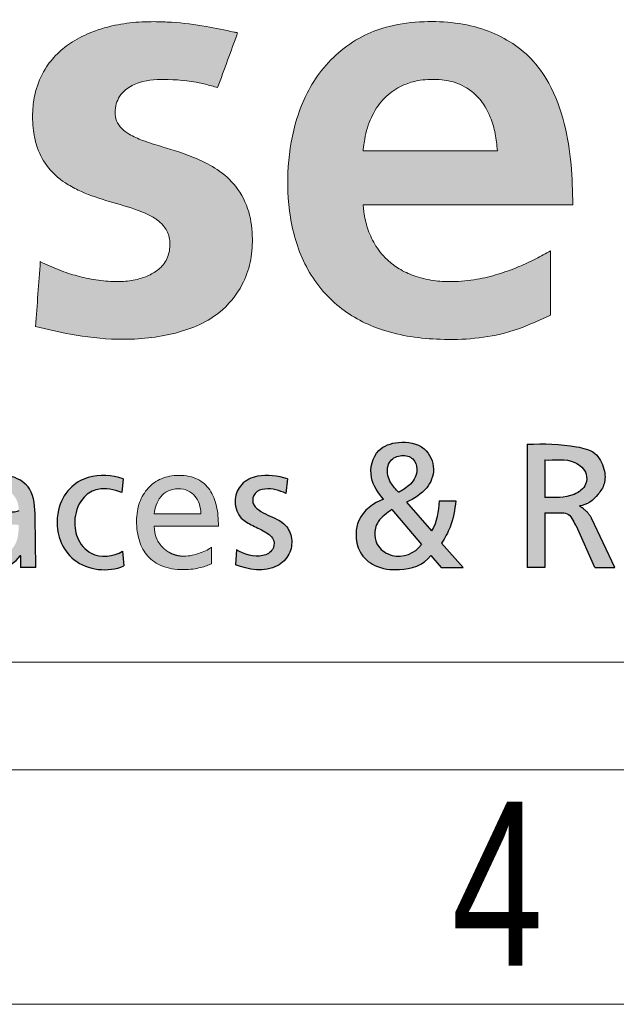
# Model space of a CAD drawing. Header units: millimetres. Extents: x 0 to 31548, y 0 to 22462.
# Tile 4 of 14: x 22013 to 22711, y 0 to 1151. Entities that reach past the tile are written whole.
import ezdxf

# ---------------------------------------------------------------- set-up
doc = ezdxf.new("R2010")
doc.units = ezdxf.units.MM
doc.header["$LTSCALE"] = 0.25
doc.layers.add('FORMAT', color=7, linetype='Continuous')
doc.styles.add('SLDTEXTSTYLE3', font='TXT', dxfattribs={"width": 0.75})

# ---------------------------------------------------------------- blocks, each defined once
blk = doc.blocks.new('cajetin')
at = {"color": 7, "linetype": 'Continuous', "lineweight": 18}
for p, q in [((853.5, 7.5), (7.5, 7.5)), ((861, 0), (0, 0))]:
    blk.add_line(p, q, dxfattribs=at)
at = {"color": 7, "linetype": 'Continuous', "lineweight": 0, "insert": (618.007, 6.489), "char_height": 5.25, "attachment_point": 2, "style": 'SLDTEXTSTYLE3'}
blk.add_mtext('4', dxfattribs=at)
blk = doc.blocks.new('LOGO_sombreado')
at = {"linetype": 'Continuous'}
h = blk.add_hatch(color=7, dxfattribs=at)
edge = h.paths.add_edge_path(flags=0)
edge.add_spline(control_points=[(13.137, 7.167), (13.385, 7.107), (13.958, 6.969), (14.94, 6.856), (16.033, 6.948), (17.017, 7.329), (17.536, 7.963), (17.739, 8.529), (17.783, 9.059), (17.719, 9.627), (17.455, 10.158), (17.039, 10.522), (16.498, 10.799), (15.95, 10.966), (15.459, 11.117), (15.166, 11.241), (14.968, 11.379), (14.851, 11.544), (14.827, 11.735), (14.852, 11.914), (14.927, 12.086), (15.088, 12.259), (15.44, 12.427), (16.031, 12.453), (16.593, 12.386), (16.937, 12.287), (17.024, 12.262)], knot_values=[2, 2, 2, 2, 2.059912, 2.138972, 2.231529, 2.317091, 2.37896, 2.41776, 2.457291, 2.503214, 2.550983, 2.593172, 2.631209, 2.693415, 2.727668, 2.75244, 2.768008, 2.784005, 2.798244, 2.812447, 2.826168, 2.841745, 2.867174, 2.915736, 2.97856, 3, 3, 3, 3], weights=[1, 1, 1, 1, 1, 1, 1, 1, 1, 1, 1, 1, 1, 1, 1, 1, 1, 1, 1, 1, 1, 1, 1, 1, 1, 1, 1], degree=3, periodic=0)
edge.add_line((17.024, 12.262), (17.451, 13.431))
edge.add_spline(control_points=[(17.451, 13.431), (17.426, 13.436), (17.204, 13.484), (16.739, 13.586), (16.166, 13.656), (15.619, 13.675), (15.148, 13.656), (14.702, 13.572), (14.29, 13.437), (13.932, 13.26), (13.59, 12.994), (13.304, 12.64), (13.133, 12.232), (13.063, 11.783), (13.077, 11.372), (13.17, 10.934), (13.403, 10.512), (13.758, 10.218), (14.206, 9.991), (14.715, 9.826), (15.188, 9.699), (15.527, 9.565), (15.713, 9.465), (15.858, 9.337), (15.94, 9.215), (15.988, 9.093), (16.007, 8.963), (16.003, 8.82), (15.973, 8.677), (15.908, 8.54), (15.794, 8.4), (15.605, 8.267), (15.333, 8.167), (15.001, 8.115), (14.621, 8.128), (14.227, 8.187), (13.825, 8.298), (13.5, 8.424), (13.304, 8.519), (13.238, 8.551)], knot_values=[0, 0, 0, 0, 0.005653, 0.051977, 0.108664, 0.137127, 0.176746, 0.216073, 0.24029, 0.2755, 0.306859, 0.338493, 0.378336, 0.406147, 0.441816, 0.471537, 0.507617, 0.549768, 0.574349, 0.622211, 0.671374, 0.68606, 0.705384, 0.71922, 0.729875, 0.738587, 0.749066, 0.759494, 0.771085, 0.782308, 0.793676, 0.811965, 0.834198, 0.859455, 0.888117, 0.920718, 0.950113, 0.983265, 1, 1, 1, 1], weights=[1, 1, 1, 1, 1, 1, 1, 1, 1, 1, 1, 1, 1, 1, 1, 1, 1, 1, 1, 1, 1, 1, 1, 1, 1, 1, 1, 1, 1, 1, 1, 1, 1, 1, 1, 1, 1, 1, 1, 1], degree=3, periodic=0)
edge.add_line((13.238, 8.551), (13.137, 7.167))
h = blk.add_hatch(color=7, dxfattribs=at)
edge = h.paths.add_edge_path(flags=0)
edge.add_spline(control_points=[(24.607, 9.759), (24.601, 10.047), (24.588, 10.631), (24.448, 11.515), (24.168, 12.294), (23.638, 13.041), (22.71, 13.598), (21.62, 13.711), (20.745, 13.609), (19.957, 13.326), (19.182, 12.69), (18.677, 11.652), (18.495, 10.569), (18.533, 9.483), (18.852, 8.409), (19.558, 7.539), (20.591, 7.007), (21.846, 6.843), (23.097, 6.936), (23.839, 7.273), (24.132, 7.406)], knot_values=[2, 2, 2, 2, 2.046636, 2.094673, 2.144469, 2.179489, 2.241297, 2.312824, 2.353394, 2.38323, 2.447727, 2.509726, 2.566319, 2.624545, 2.684606, 2.744772, 2.800798, 2.868547, 2.948019, 3, 3, 3, 3], weights=[1, 1, 1, 1, 1, 1, 1, 1, 1, 1, 1, 1, 1, 1, 1, 1, 1, 1, 1, 1, 1], degree=3, periodic=0)
edge.add_line((24.132, 7.406), (24.132, 8.777))
edge.add_spline(control_points=[(24.132, 8.777), (24.028, 8.721), (23.807, 8.6), (23.435, 8.427), (23.014, 8.273), (22.54, 8.159), (22.092, 8.115), (21.656, 8.132), (21.279, 8.212), (20.941, 8.36), (20.642, 8.573), (20.397, 8.859), (20.229, 9.21), (20.161, 9.494), (20.136, 9.675), (20.131, 9.74), (20.129, 9.759)], knot_values=[0, 0, 0, 0, 0.070474, 0.150335, 0.244816, 0.33762, 0.440531, 0.512328, 0.597394, 0.66882, 0.731042, 0.815182, 0.890714, 0.961299, 0.988276, 1, 1, 1, 1], weights=[1, 1, 1, 1, 1, 1, 1, 1, 1, 1, 1, 1, 1, 1, 1, 1, 1], degree=3, periodic=0)
edge.add_line((20.129, 9.759), (24.607, 9.759))
edge = h.paths.add_edge_path(flags=0)
edge.add_spline(control_points=[(20.129, 10.916), (20.132, 10.942), (20.14, 11.026), (20.165, 11.19), (20.235, 11.477), (20.391, 11.829), (20.681, 12.156), (21.016, 12.344), (21.316, 12.42), (21.575, 12.442), (21.859, 12.434), (22.229, 12.348), (22.615, 12.076), (22.846, 11.677), (22.962, 11.282), (22.985, 11.037), (22.997, 10.916)], knot_values=[0, 0, 0, 0, 0.017075, 0.053986, 0.106701, 0.206715, 0.298238, 0.38232, 0.449502, 0.495974, 0.549057, 0.631866, 0.736734, 0.842394, 0.921775, 1, 1, 1, 1], weights=[1, 1, 1, 1, 1, 1, 1, 1, 1, 1, 1, 1, 1, 1, 1, 1, 1], degree=3, periodic=0)
edge.add_line((22.997, 10.916), (20.129, 10.916))
h = blk.add_hatch(color=7, dxfattribs=at)
edge = h.paths.add_edge_path(flags=0)
edge.add_spline(control_points=[(21.805, 2.542), (21.877, 2.65), (22.032, 2.933), (22.091, 3.253), (22.106, 3.442)], knot_values=[0, 0, 0, 0, 0.406584, 1, 1, 1, 1], weights=[1, 1, 1, 1, 1], degree=3, periodic=0)
edge.add_line((22.106, 3.442), (21.753, 3.442))
edge.add_spline(control_points=[(21.753, 3.442), (21.738, 3.224), (21.714, 2.996), (21.59, 2.806)], knot_values=[0, 0, 0, 0, 1, 1, 1, 1], weights=[1, 1, 1, 1], degree=3, periodic=0)
edge.add_line((21.59, 2.806), (21.056, 3.416))
edge.add_spline(control_points=[(21.056, 3.416), (21.214, 3.491), (21.504, 3.656), (21.697, 4.136), (21.465, 4.65), (20.916, 4.739), (20.369, 4.557), (20.219, 3.933), (20.454, 3.616), (20.565, 3.48)], knot_values=[0, 0, 0, 0, 0.149056, 0.266726, 0.399788, 0.558687, 0.684958, 0.850933, 1, 1, 1, 1], weights=[1, 1, 1, 1, 1, 1, 1, 1, 1, 1], degree=3, periodic=0)
edge.add_spline(control_points=[(20.565, 3.48), (20.351, 3.402), (20.044, 3.175), (19.957, 2.708), (20.027, 2.325), (20.394, 2.005), (20.984, 1.941), (21.41, 2.066), (21.579, 2.278)], knot_values=[0, 0, 0, 0, 0.228159, 0.320265, 0.448888, 0.585188, 0.757043, 1, 1, 1, 1], weights=[1, 1, 1, 1, 1, 1, 1, 1, 1], degree=3, periodic=0)
edge.add_line((21.579, 2.278), (21.794, 2.023))
edge.add_line((21.794, 2.023), (22.264, 2.023))
edge.add_line((22.264, 2.023), (21.805, 2.542))
edge = h.paths.add_edge_path(flags=0)
edge.add_spline(control_points=[(21.379, 2.516), (21.241, 2.32), (20.849, 2.173), (20.447, 2.429), (20.35, 2.727), (20.435, 3.053), (20.644, 3.184), (20.746, 3.258)], knot_values=[0, 0, 0, 0, 0.353961, 0.529275, 0.654151, 0.803452, 1, 1, 1, 1], weights=[1, 1, 1, 1, 1, 1, 1, 1], degree=3, periodic=0)
edge.add_line((20.746, 3.258), (21.379, 2.516))
edge = h.paths.add_edge_path(flags=0)
edge.add_spline(control_points=[(20.882, 3.627), (20.825, 3.692), (20.729, 3.799), (20.626, 4.026), (20.663, 4.316), (20.943, 4.441), (21.215, 4.374), (21.318, 4.079), (21.195, 3.83), (21.055, 3.731), (21.011, 3.7)], knot_values=[0, 0, 0, 0, 0.128724, 0.214581, 0.370379, 0.502958, 0.626652, 0.74441, 0.917822, 1, 1, 1, 1], weights=[1, 1, 1, 1, 1, 1, 1, 1, 1, 1, 1], degree=3, periodic=0)
edge.add_spline(control_points=[(21.011, 3.7), (20.949, 3.659), (20.882, 3.627)], knot_values=[0, 0, 0, 1, 1, 1], weights=[1, 1, 1], degree=2, periodic=0)
h = blk.add_hatch(color=7, dxfattribs=at)
edge = h.paths.add_edge_path(flags=0)
edge.add_line((24.009, 3.188), (24.368, 3.188))
edge.add_spline(control_points=[(24.368, 3.188), (24.434, 3.188), (24.572, 3.168), (24.627, 2.966), (24.687, 2.902)], knot_values=[0, 0, 0, 0, 0.33336, 1, 1, 1, 1], weights=[1, 1, 1, 1, 1], degree=3, periodic=0)
edge.add_line((24.687, 2.902), (25.075, 2.023))
edge.add_line((25.075, 2.023), (25.506, 2.023))
edge.add_line((25.506, 2.023), (25.008, 3.072))
edge.add_spline(control_points=[(25.008, 3.072), (24.912, 3.24), (24.747, 3.339)], knot_values=[0, 0, 0, 1, 1, 1], weights=[1, 1, 1], degree=2, periodic=0)
edge.add_spline(control_points=[(24.747, 3.339), (24.917, 3.354), (25.111, 3.514), (25.31, 3.816), (25.289, 4.15), (25.107, 4.513), (24.457, 4.653), (23.998, 4.672), (23.631, 4.651)], knot_values=[0, 0, 0, 0, 0.16441, 0.25248, 0.360343, 0.494705, 0.636227, 1, 1, 1, 1], weights=[1, 1, 1, 1, 1, 1, 1, 1, 1], degree=3, periodic=0)
edge.add_line((23.631, 4.651), (23.631, 2.023))
edge.add_line((23.631, 2.023), (24.009, 2.021))
edge.add_line((24.009, 2.021), (24.009, 3.188))
edge = h.paths.add_edge_path(flags=0)
edge.add_line((24.009, 3.519), (24.009, 4.32))
edge.add_spline(control_points=[(24.009, 4.32), (24.215, 4.303), (24.575, 4.384), (24.917, 4.072), (24.901, 3.748), (24.548, 3.487), (24.217, 3.519), (24.009, 3.519)], knot_values=[0, 0, 0, 0, 0.297889, 0.459423, 0.55577, 0.708639, 1, 1, 1, 1], weights=[1, 1, 1, 1, 1, 1, 1, 1], degree=3, periodic=0)
h = blk.add_hatch(color=7, dxfattribs=at)
edge = h.paths.add_edge_path(flags=0)
edge.add_spline(control_points=[(12.776, 3.232), (12.697, 3.183), (12.484, 3.232), (12.167, 3.156), (11.773, 3.111), (11.49, 2.752), (11.514, 2.287), (12.023, 1.86), (12.597, 1.99), (12.807, 2.27)], knot_values=[0, 0, 0, 0, 0.079966, 0.190057, 0.300094, 0.432511, 0.566689, 0.684622, 1, 1, 1, 1], weights=[1, 1, 1, 1, 1, 1, 1, 1, 1, 1], degree=3, periodic=0)
edge.add_spline(control_points=[(12.807, 2.27), (12.817, 2.296), (12.814, 2.27)], knot_values=[0, 0, 0, 1, 1, 1], weights=[1, 1, 1], degree=2, periodic=0)
edge.add_line((12.814, 2.27), (12.814, 2.023))
edge.add_line((12.814, 2.023), (13.139, 2.023))
edge.add_line((13.139, 2.023), (13.128, 3.106))
edge.add_spline(control_points=[(13.128, 3.106), (13.12, 3.292), (13.119, 3.706), (12.65, 4), (12.214, 4.002), (11.911, 3.898), (11.743, 3.828), (11.727, 3.77)], knot_values=[0, 0, 0, 0, 0.300445, 0.525135, 0.737289, 0.925487, 1, 1, 1, 1], weights=[1, 1, 1, 1, 1, 1, 1, 1], degree=3, periodic=0)
edge.add_line((11.727, 3.77), (11.744, 3.507))
edge.add_spline(control_points=[(11.744, 3.507), (11.927, 3.643), (12.567, 3.881), (12.789, 3.381), (12.776, 3.232)], knot_values=[0, 0, 0, 0, 0.658996, 1, 1, 1, 1], weights=[1, 1, 1, 1, 1], degree=3, periodic=0)
edge = h.paths.add_edge_path(flags=0)
edge.add_spline(control_points=[(12.776, 2.849), (12.772, 2.793), (12.762, 2.658), (12.682, 2.43), (12.419, 2.275), (12.142, 2.255), (11.913, 2.398), (11.87, 2.662), (12.044, 2.834), (12.252, 2.921), (12.499, 2.953), (12.683, 2.938), (12.776, 2.931)], knot_values=[0, 0, 0, 0, 0.068904, 0.168815, 0.283862, 0.42722, 0.488917, 0.605379, 0.695962, 0.771545, 0.884045, 1, 1, 1, 1], weights=[1, 1, 1, 1, 1, 1, 1, 1, 1, 1, 1, 1, 1], degree=3, periodic=0)
edge.add_line((12.776, 2.931), (12.776, 2.849))
h = blk.add_hatch(color=7, dxfattribs=at)
edge = h.paths.add_edge_path(flags=0)
edge.add_arc((16.302, 2.904), 0.641, 248.0344, 270.0503, ccw=False)
edge.add_spline(control_points=[(16.062, 2.31), (15.987, 2.34), (15.919, 2.385), (15.86, 2.441)], knot_values=[23.38427, 23.38427, 23.38427, 23.38427, 23.767925, 23.767925, 23.767925, 23.767925], weights=[1, 0.987772, 0.987772, 1], degree=3, periodic=0)
edge.add_arc((16.291, 2.885), 0.618, 203.0224, 225.9221, ccw=False)
edge.add_spline(control_points=[(15.721, 2.643), (15.688, 2.721), (15.67, 2.809), (15.67, 2.904)], knot_values=[0, 0, 0, 0, 1, 1, 1, 1], weights=[1, 1, 1, 1], degree=3, periodic=0)
edge.add_line((15.67, 2.904), (17.041, 2.904))
edge.add_spline(control_points=[(17.041, 2.904), (17.041, 3.058), (17.028, 3.203), (16.998, 3.334)], knot_values=[2, 2, 2, 2, 3, 3, 3, 3], weights=[1, 1, 1, 1], degree=3, periodic=0)
edge.add_spline(control_points=[(16.998, 3.334), (16.969, 3.464), (16.923, 3.581), (16.857, 3.678)], knot_values=[3, 3, 3, 3, 4, 4, 4, 4], weights=[1, 1, 1, 1], degree=3, periodic=0)
edge.add_spline(control_points=[(16.857, 3.678), (16.791, 3.774), (16.705, 3.852), (16.596, 3.905)], knot_values=[4, 4, 4, 4, 5, 5, 5, 5], weights=[1, 1, 1, 1], degree=3, periodic=0)
edge.add_spline(control_points=[(16.596, 3.905), (16.486, 3.959), (16.353, 3.988), (16.193, 3.988), (16.058, 3.988), (15.934, 3.963), (15.824, 3.916)], knot_values=[5, 5, 5, 5, 6, 6, 6, 7, 7, 7, 7], weights=[1, 1, 1, 1, 1, 1, 1], degree=3, periodic=0)
edge.add_spline(control_points=[(15.824, 3.916), (15.714, 3.87), (15.619, 3.802), (15.54, 3.716)], knot_values=[7, 7, 7, 7, 8, 8, 8, 8], weights=[1, 1, 1, 1], degree=3, periodic=0)
edge.add_spline(control_points=[(15.54, 3.716), (15.462, 3.63), (15.4, 3.526), (15.358, 3.409)], knot_values=[8, 8, 8, 8, 9, 9, 9, 9], weights=[1, 1, 1, 1], degree=3, periodic=0)
edge.add_spline(control_points=[(15.358, 3.409), (15.316, 3.291), (15.294, 3.159), (15.294, 3.017), (15.294, 2.86), (15.313, 2.717), (15.353, 2.591)], knot_values=[9, 9, 9, 9, 10, 10, 10, 11, 11, 11, 11], weights=[1, 1, 1, 1, 1, 1, 1], degree=3, periodic=0)
edge.add_spline(control_points=[(15.353, 2.591), (15.393, 2.464), (15.453, 2.353), (15.535, 2.262)], knot_values=[11, 11, 11, 11, 12, 12, 12, 12], weights=[1, 1, 1, 1], degree=3, periodic=0)
edge.add_spline(control_points=[(15.535, 2.262), (15.616, 2.172), (15.719, 2.1), (15.844, 2.052)], knot_values=[12, 12, 12, 12, 13, 13, 13, 13], weights=[1, 1, 1, 1], degree=3, periodic=0)
edge.add_spline(control_points=[(15.844, 2.052), (15.97, 2.003), (16.117, 1.977), (16.287, 1.977), (16.366, 1.977), (16.436, 1.982), (16.497, 1.99)], knot_values=[13, 13, 13, 13, 14, 14, 14, 15, 15, 15, 15], weights=[1, 1, 1, 1, 1, 1, 1], degree=3, periodic=0)
edge.add_spline(control_points=[(16.497, 1.99), (16.558, 1.998), (16.611, 2.009), (16.659, 2.021)], knot_values=[15, 15, 15, 15, 16, 16, 16, 16], weights=[1, 1, 1, 1], degree=3, periodic=0)
edge.add_spline(control_points=[(16.659, 2.021), (16.706, 2.033), (16.748, 2.047), (16.787, 2.061)], knot_values=[16, 16, 16, 16, 17, 17, 17, 17], weights=[1, 1, 1, 1], degree=3, periodic=0)
edge.add_spline(control_points=[(16.787, 2.061), (16.825, 2.075), (16.86, 2.089), (16.894, 2.101)], knot_values=[17, 17, 17, 17, 18, 18, 18, 18], weights=[1, 1, 1, 1], degree=3, periodic=0)
edge.add_line((16.894, 2.101), (16.894, 2.455))
edge.add_spline(control_points=[(16.894, 2.455), (16.872, 2.437), (16.839, 2.417), (16.798, 2.395)], knot_values=[19.00002, 19.00002, 19.00002, 19.00002, 20.00002, 20.00002, 20.00002, 20.00002], weights=[1, 1, 1, 1], degree=3, periodic=0)
edge.add_spline(control_points=[(16.798, 2.395), (16.757, 2.374), (16.707, 2.352), (16.653, 2.333)], knot_values=[20.00002, 20.00002, 20.00002, 20.00002, 21.00002, 21.00002, 21.00002, 21.00002], weights=[1, 1, 1, 1], degree=3, periodic=0)
edge.add_spline(control_points=[(16.653, 2.333), (16.599, 2.313), (16.541, 2.296), (16.481, 2.283)], knot_values=[21.00002, 21.00002, 21.00002, 21.00002, 22.00002, 22.00002, 22.00002, 22.00002], weights=[1, 1, 1, 1], degree=3, periodic=0)
edge.add_spline(control_points=[(16.481, 2.283), (16.422, 2.271), (16.361, 2.263), (16.303, 2.263)], knot_values=[22.00002, 22.00002, 22.00002, 22.00002, 23.00002, 23.00002, 23.00002, 23.00002], weights=[1, 1, 1, 1], degree=3, periodic=0)
edge = h.paths.add_edge_path(flags=0)
edge.add_spline(control_points=[(15.67, 3.167), (15.676, 3.229), (15.69, 3.294), (15.713, 3.356)], knot_values=[8, 8, 8, 8, 9, 9, 9, 9], weights=[1, 1, 1, 1], degree=3, periodic=0)
edge.add_spline(control_points=[(15.713, 3.356), (15.735, 3.418), (15.766, 3.477), (15.808, 3.528)], knot_values=[9, 9, 9, 9, 10, 10, 10, 10], weights=[1, 1, 1, 1], degree=3, periodic=0)
edge.add_spline(control_points=[(15.808, 3.528), (15.849, 3.579), (15.9, 3.623), (15.963, 3.654)], knot_values=[0, 0, 0, 0, 1, 1, 1, 1], weights=[1, 1, 1, 1], degree=3, periodic=0)
edge.add_spline(control_points=[(15.963, 3.654), (16.025, 3.685), (16.099, 3.702), (16.186, 3.702), (16.262, 3.702), (16.33, 3.687), (16.389, 3.66)], knot_values=[1, 1, 1, 1, 2, 2, 2, 3, 3, 3, 3], weights=[1, 1, 1, 1, 1, 1, 1], degree=3, periodic=0)
edge.add_spline(control_points=[(16.389, 3.66), (16.449, 3.633), (16.499, 3.594), (16.54, 3.545)], knot_values=[3, 3, 3, 3, 4, 4, 4, 4], weights=[1, 1, 1, 1], degree=3, periodic=0)
edge.add_spline(control_points=[(16.54, 3.545), (16.58, 3.497), (16.612, 3.439), (16.633, 3.375)], knot_values=[4, 4, 4, 4, 5, 5, 5, 5], weights=[1, 1, 1, 1], degree=3, periodic=0)
edge.add_spline(control_points=[(16.633, 3.375), (16.654, 3.311), (16.665, 3.241), (16.665, 3.167)], knot_values=[5, 5, 5, 5, 6, 6, 6, 6], weights=[1, 1, 1, 1], degree=3, periodic=0)
edge.add_line((16.665, 3.167), (16.416, 3.167))
edge.add_line((16.416, 3.167), (15.67, 3.167))
h = blk.add_hatch(color=7, dxfattribs=at)
edge = h.paths.add_edge_path(flags=0)
edge.add_arc((16.302, 2.904), 0.641, 248.0344, 270.0503, ccw=False)
edge.add_spline(control_points=[(16.062, 2.31), (15.987, 2.34), (15.919, 2.385), (15.86, 2.441)], knot_values=[23.38427, 23.38427, 23.38427, 23.38427, 23.767925, 23.767925, 23.767925, 23.767925], weights=[1, 0.987772, 0.987772, 1], degree=3, periodic=0)
edge.add_arc((16.291, 2.885), 0.618, 203.0224, 225.9221, ccw=False)
edge.add_spline(control_points=[(15.721, 2.643), (15.688, 2.721), (15.67, 2.809), (15.67, 2.904)], knot_values=[0, 0, 0, 0, 1, 1, 1, 1], weights=[1, 1, 1, 1], degree=3, periodic=0)
edge.add_line((15.67, 2.904), (17.041, 2.904))
edge.add_spline(control_points=[(17.041, 2.904), (17.041, 3.058), (17.028, 3.203), (16.998, 3.334)], knot_values=[2, 2, 2, 2, 3, 3, 3, 3], weights=[1, 1, 1, 1], degree=3, periodic=0)
edge.add_spline(control_points=[(16.998, 3.334), (16.969, 3.464), (16.923, 3.581), (16.857, 3.678)], knot_values=[3, 3, 3, 3, 4, 4, 4, 4], weights=[1, 1, 1, 1], degree=3, periodic=0)
edge.add_spline(control_points=[(16.857, 3.678), (16.791, 3.774), (16.705, 3.852), (16.596, 3.905)], knot_values=[4, 4, 4, 4, 5, 5, 5, 5], weights=[1, 1, 1, 1], degree=3, periodic=0)
edge.add_spline(control_points=[(16.596, 3.905), (16.486, 3.959), (16.353, 3.988), (16.193, 3.988), (16.058, 3.988), (15.934, 3.963), (15.824, 3.916)], knot_values=[5, 5, 5, 5, 6, 6, 6, 7, 7, 7, 7], weights=[1, 1, 1, 1, 1, 1, 1], degree=3, periodic=0)
edge.add_spline(control_points=[(15.824, 3.916), (15.714, 3.87), (15.619, 3.802), (15.54, 3.716)], knot_values=[7, 7, 7, 7, 8, 8, 8, 8], weights=[1, 1, 1, 1], degree=3, periodic=0)
edge.add_spline(control_points=[(15.54, 3.716), (15.462, 3.63), (15.4, 3.526), (15.358, 3.409)], knot_values=[8, 8, 8, 8, 9, 9, 9, 9], weights=[1, 1, 1, 1], degree=3, periodic=0)
edge.add_spline(control_points=[(15.358, 3.409), (15.316, 3.291), (15.294, 3.159), (15.294, 3.017), (15.294, 2.86), (15.313, 2.717), (15.353, 2.591)], knot_values=[9, 9, 9, 9, 10, 10, 10, 11, 11, 11, 11], weights=[1, 1, 1, 1, 1, 1, 1], degree=3, periodic=0)
edge.add_spline(control_points=[(15.353, 2.591), (15.393, 2.464), (15.453, 2.353), (15.535, 2.262)], knot_values=[11, 11, 11, 11, 12, 12, 12, 12], weights=[1, 1, 1, 1], degree=3, periodic=0)
edge.add_spline(control_points=[(15.535, 2.262), (15.616, 2.172), (15.719, 2.1), (15.844, 2.052)], knot_values=[12, 12, 12, 12, 13, 13, 13, 13], weights=[1, 1, 1, 1], degree=3, periodic=0)
edge.add_spline(control_points=[(15.844, 2.052), (15.97, 2.003), (16.117, 1.977), (16.287, 1.977), (16.366, 1.977), (16.436, 1.982), (16.497, 1.99)], knot_values=[13, 13, 13, 13, 14, 14, 14, 15, 15, 15, 15], weights=[1, 1, 1, 1, 1, 1, 1], degree=3, periodic=0)
edge.add_spline(control_points=[(16.497, 1.99), (16.558, 1.998), (16.611, 2.009), (16.659, 2.021)], knot_values=[15, 15, 15, 15, 16, 16, 16, 16], weights=[1, 1, 1, 1], degree=3, periodic=0)
edge.add_spline(control_points=[(16.659, 2.021), (16.706, 2.033), (16.748, 2.047), (16.787, 2.061)], knot_values=[16, 16, 16, 16, 17, 17, 17, 17], weights=[1, 1, 1, 1], degree=3, periodic=0)
edge.add_spline(control_points=[(16.787, 2.061), (16.825, 2.075), (16.86, 2.089), (16.894, 2.101)], knot_values=[17, 17, 17, 17, 18, 18, 18, 18], weights=[1, 1, 1, 1], degree=3, periodic=0)
edge.add_line((16.894, 2.101), (16.894, 2.455))
edge.add_spline(control_points=[(16.894, 2.455), (16.872, 2.437), (16.839, 2.417), (16.798, 2.395)], knot_values=[19.00002, 19.00002, 19.00002, 19.00002, 20.00002, 20.00002, 20.00002, 20.00002], weights=[1, 1, 1, 1], degree=3, periodic=0)
edge.add_spline(control_points=[(16.798, 2.395), (16.757, 2.374), (16.707, 2.352), (16.653, 2.333)], knot_values=[20.00002, 20.00002, 20.00002, 20.00002, 21.00002, 21.00002, 21.00002, 21.00002], weights=[1, 1, 1, 1], degree=3, periodic=0)
edge.add_spline(control_points=[(16.653, 2.333), (16.599, 2.313), (16.541, 2.296), (16.481, 2.283)], knot_values=[21.00002, 21.00002, 21.00002, 21.00002, 22.00002, 22.00002, 22.00002, 22.00002], weights=[1, 1, 1, 1], degree=3, periodic=0)
edge.add_spline(control_points=[(16.481, 2.283), (16.422, 2.271), (16.361, 2.263), (16.303, 2.263)], knot_values=[22.00002, 22.00002, 22.00002, 22.00002, 23.00002, 23.00002, 23.00002, 23.00002], weights=[1, 1, 1, 1], degree=3, periodic=0)
edge = h.paths.add_edge_path(flags=0)
edge.add_spline(control_points=[(15.67, 3.167), (15.676, 3.229), (15.69, 3.294), (15.713, 3.356)], knot_values=[8, 8, 8, 8, 9, 9, 9, 9], weights=[1, 1, 1, 1], degree=3, periodic=0)
edge.add_spline(control_points=[(15.713, 3.356), (15.735, 3.418), (15.766, 3.477), (15.808, 3.528)], knot_values=[9, 9, 9, 9, 10, 10, 10, 10], weights=[1, 1, 1, 1], degree=3, periodic=0)
edge.add_spline(control_points=[(15.808, 3.528), (15.849, 3.579), (15.9, 3.623), (15.963, 3.654)], knot_values=[0, 0, 0, 0, 1, 1, 1, 1], weights=[1, 1, 1, 1], degree=3, periodic=0)
edge.add_spline(control_points=[(15.963, 3.654), (16.025, 3.685), (16.099, 3.702), (16.186, 3.702), (16.262, 3.702), (16.33, 3.687), (16.389, 3.66)], knot_values=[1, 1, 1, 1, 2, 2, 2, 3, 3, 3, 3], weights=[1, 1, 1, 1, 1, 1, 1], degree=3, periodic=0)
edge.add_spline(control_points=[(16.389, 3.66), (16.449, 3.633), (16.499, 3.594), (16.54, 3.545)], knot_values=[3, 3, 3, 3, 4, 4, 4, 4], weights=[1, 1, 1, 1], degree=3, periodic=0)
edge.add_spline(control_points=[(16.54, 3.545), (16.58, 3.497), (16.612, 3.439), (16.633, 3.375)], knot_values=[4, 4, 4, 4, 5, 5, 5, 5], weights=[1, 1, 1, 1], degree=3, periodic=0)
edge.add_spline(control_points=[(16.633, 3.375), (16.654, 3.311), (16.665, 3.241), (16.665, 3.167)], knot_values=[5, 5, 5, 5, 6, 6, 6, 6], weights=[1, 1, 1, 1], degree=3, periodic=0)
edge.add_line((16.665, 3.167), (16.416, 3.167))
edge.add_line((16.416, 3.167), (15.67, 3.167))
at = {"layer": 'FORMAT'}
h = blk.add_hatch(color=256, dxfattribs=at)
edge = h.paths.add_edge_path(flags=0)
edge.add_spline(control_points=[(14.994, 2.372), (14.803, 2.254), (14.35, 2.197), (13.993, 2.642), (13.945, 3.102), (14.101, 3.522), (14.519, 3.756), (14.818, 3.682), (14.975, 3.62)], knot_values=[0, 0, 0, 0, 0.239736, 0.392762, 0.535377, 0.707741, 0.820778, 1, 1, 1, 1], weights=[1, 1, 1, 1, 1, 1, 1, 1, 1], degree=3, periodic=0)
edge.add_line((14.975, 3.62), (15.005, 3.913))
edge.add_spline(control_points=[(15.005, 3.913), (14.769, 3.994), (14.338, 4.032), (13.818, 3.724), (13.565, 3.214), (13.598, 2.624), (14.052, 1.977), (14.687, 1.916), (15.02, 2.056)], knot_values=[0, 0, 0, 0, 0.189442, 0.304437, 0.433405, 0.598153, 0.723513, 1, 1, 1, 1], weights=[1, 1, 1, 1, 1, 1, 1, 1, 1], degree=3, periodic=0)
edge.add_line((15.02, 2.056), (14.994, 2.372))
h = blk.add_hatch(color=256, dxfattribs=at)
edge = h.paths.add_edge_path(flags=0)
edge.add_spline(control_points=[(17.406, 2.082), (17.67, 1.976), (18.168, 1.89), (18.58, 2.287), (18.633, 2.636), (18.51, 2.915), (18.237, 3.101), (17.959, 3.176), (17.744, 3.396), (17.801, 3.642), (18.119, 3.739), (18.341, 3.665), (18.483, 3.605)], knot_values=[0, 0, 0, 0, 0.248617, 0.344888, 0.437274, 0.52019, 0.579843, 0.701279, 0.755995, 0.810863, 0.873582, 1, 1, 1, 1], weights=[1, 1, 1, 1, 1, 1, 1, 1, 1, 1, 1, 1, 1], degree=3, periodic=0)
edge.add_line((18.483, 3.605), (18.513, 3.913))
edge.add_spline(control_points=[(18.513, 3.913), (18.308, 3.976), (17.958, 4.038), (17.513, 3.834), (17.355, 3.47), (17.45, 3.102), (17.75, 2.92), (18.012, 2.811), (18.253, 2.636), (18.212, 2.369), (17.877, 2.197), (17.593, 2.312), (17.425, 2.399)], knot_values=[0, 0, 0, 0, 0.176891, 0.280108, 0.37368, 0.479975, 0.558482, 0.648472, 0.722992, 0.773462, 0.839493, 1, 1, 1, 1], weights=[1, 1, 1, 1, 1, 1, 1, 1, 1, 1, 1, 1, 1], degree=3, periodic=0)
edge.add_line((17.425, 2.399), (17.406, 2.082))
at = {"color": 7, "linetype": 'Continuous', "lineweight": 18}
for p, q in [((16.665, 3.167), (16.416, 3.167)), ((0, 0), (72.5, 0))]:
    blk.add_line(p, q, dxfattribs=at)
blk.add_arc((16.291, 2.885), 0.618, 203.0224, 225.9221, dxfattribs=at)
at = {"color": 8, "linetype": 'Continuous', "lineweight": 0}
for points, knots in [([(17.451, 13.431), (17.426, 13.436), (17.204, 13.484), (16.739, 13.586), (16.166, 13.656), (15.619, 13.675), (15.148, 13.656), (14.702, 13.572), (14.29, 13.437), (13.932, 13.26), (13.59, 12.994), (13.304, 12.64), (13.133, 12.232), (13.063, 11.783), (13.077, 11.372), (13.17, 10.934), (13.403, 10.512), (13.758, 10.218), (14.206, 9.991), (14.715, 9.826), (15.188, 9.699), (15.527, 9.565), (15.713, 9.465), (15.858, 9.337), (15.94, 9.215), (15.988, 9.093), (16.007, 8.963), (16.003, 8.82), (15.973, 8.677), (15.908, 8.54), (15.794, 8.4), (15.605, 8.267), (15.333, 8.167), (15.001, 8.115), (14.621, 8.128), (14.227, 8.187), (13.825, 8.298), (13.5, 8.424), (13.304, 8.519), (13.238, 8.551)], [0, 0, 0, 0, 0.005653, 0.051977, 0.108664, 0.137127, 0.176746, 0.216073, 0.24029, 0.2755, 0.306859, 0.338493, 0.378336, 0.406147, 0.441816, 0.471537, 0.507617, 0.549768, 0.574349, 0.622211, 0.671374, 0.68606, 0.705384, 0.71922, 0.729875, 0.738587, 0.749066, 0.759494, 0.771085, 0.782308, 0.793676, 0.811965, 0.834198, 0.859455, 0.888117, 0.920718, 0.950113, 0.983265, 1, 1, 1, 1]), ([(24.607, 9.759), (24.601, 10.047), (24.588, 10.631), (24.448, 11.515), (24.168, 12.294), (23.638, 13.041), (22.71, 13.598), (21.62, 13.711), (20.745, 13.609), (19.957, 13.326), (19.182, 12.69), (18.677, 11.652), (18.495, 10.569), (18.533, 9.483), (18.852, 8.409), (19.558, 7.539), (20.591, 7.007), (21.846, 6.843), (23.097, 6.936), (23.839, 7.273), (24.132, 7.406)], [2, 2, 2, 2, 2.046636, 2.094673, 2.144469, 2.179489, 2.241297, 2.312824, 2.353394, 2.38323, 2.447727, 2.509726, 2.566319, 2.624545, 2.684606, 2.744772, 2.800798, 2.868547, 2.948019, 3, 3, 3, 3]), ([(13.137, 7.167), (13.385, 7.107), (13.958, 6.969), (14.94, 6.856), (16.033, 6.948), (17.017, 7.329), (17.536, 7.963), (17.739, 8.529), (17.783, 9.059), (17.719, 9.627), (17.455, 10.158), (17.039, 10.522), (16.498, 10.799), (15.95, 10.966), (15.459, 11.117), (15.166, 11.241), (14.968, 11.379), (14.851, 11.544), (14.827, 11.735), (14.852, 11.914), (14.927, 12.086), (15.088, 12.259), (15.44, 12.427), (16.031, 12.453), (16.593, 12.386), (16.937, 12.287), (17.024, 12.262)], [2, 2, 2, 2, 2.059912, 2.138972, 2.231529, 2.317091, 2.37896, 2.41776, 2.457291, 2.503214, 2.550983, 2.593172, 2.631209, 2.693415, 2.727668, 2.75244, 2.768008, 2.784005, 2.798244, 2.812447, 2.826168, 2.841745, 2.867174, 2.915736, 2.97856, 3, 3, 3, 3]), ([(20.129, 10.916), (20.132, 10.942), (20.14, 11.026), (20.165, 11.19), (20.235, 11.477), (20.391, 11.829), (20.681, 12.156), (21.016, 12.344), (21.316, 12.42), (21.575, 12.442), (21.859, 12.434), (22.229, 12.348), (22.615, 12.076), (22.846, 11.677), (22.962, 11.282), (22.985, 11.037), (22.997, 10.916)], [0, 0, 0, 0, 0.017075, 0.053986, 0.106701, 0.206715, 0.298238, 0.38232, 0.449502, 0.495974, 0.549057, 0.631866, 0.736734, 0.842394, 0.921775, 1, 1, 1, 1]), ([(24.132, 8.777), (24.028, 8.721), (23.807, 8.6), (23.435, 8.427), (23.014, 8.273), (22.54, 8.159), (22.092, 8.115), (21.656, 8.132), (21.279, 8.212), (20.941, 8.36), (20.642, 8.573), (20.397, 8.859), (20.229, 9.21), (20.161, 9.494), (20.136, 9.675), (20.131, 9.74), (20.129, 9.759)], [0, 0, 0, 0, 0.070474, 0.150335, 0.244816, 0.33762, 0.440531, 0.512328, 0.597394, 0.66882, 0.731042, 0.815182, 0.890714, 0.961299, 0.988276, 1, 1, 1, 1]), ([(16.596, 3.905), (16.486, 3.959), (16.353, 3.988), (16.193, 3.988), (16.058, 3.988), (15.934, 3.963), (15.824, 3.916)], [5, 5, 5, 5, 6, 6, 6, 7, 7, 7, 7]), ([(15.963, 3.654), (16.025, 3.685), (16.099, 3.702), (16.186, 3.702), (16.262, 3.702), (16.33, 3.687), (16.389, 3.66)], [1, 1, 1, 1, 2, 2, 2, 3, 3, 3, 3]), ([(15.358, 3.409), (15.316, 3.291), (15.294, 3.159), (15.294, 3.017), (15.294, 2.86), (15.313, 2.717), (15.353, 2.591)], [9, 9, 9, 9, 10, 10, 10, 11, 11, 11, 11]), ([(15.844, 2.052), (15.97, 2.003), (16.117, 1.977), (16.287, 1.977), (16.366, 1.977), (16.436, 1.982), (16.497, 1.99)], [13, 13, 13, 13, 14, 14, 14, 15, 15, 15, 15])]:
    blk.add_open_spline(points, degree=3, knots=knots, dxfattribs=at)
for points in [[(17.024, 12.262), (17.167, 12.652), (17.309, 13.041), (17.451, 13.431)], [(22.997, 10.916), (22.041, 10.916), (21.085, 10.916), (20.129, 10.916)], [(20.129, 9.759), (21.622, 9.759), (23.115, 9.759), (24.607, 9.759)], [(24.132, 7.406), (24.132, 7.863), (24.132, 8.32), (24.132, 8.777)], [(13.238, 8.551), (13.204, 8.09), (13.171, 7.628), (13.137, 7.167)], [(15.824, 3.916), (15.714, 3.87), (15.619, 3.802), (15.54, 3.716)], [(16.857, 3.678), (16.791, 3.774), (16.705, 3.852), (16.596, 3.905)], [(15.54, 3.716), (15.462, 3.63), (15.4, 3.526), (15.358, 3.409)], [(15.808, 3.528), (15.849, 3.579), (15.9, 3.623), (15.963, 3.654)], [(16.389, 3.66), (16.449, 3.633), (16.499, 3.594), (16.54, 3.545)], [(16.998, 3.334), (16.969, 3.464), (16.923, 3.581), (16.857, 3.678)], [(15.713, 3.356), (15.735, 3.418), (15.766, 3.477), (15.808, 3.528)], [(16.54, 3.545), (16.58, 3.497), (16.612, 3.439), (16.633, 3.375)], [(16.633, 3.375), (16.654, 3.311), (16.665, 3.241), (16.665, 3.167)], [(15.67, 3.167), (15.676, 3.229), (15.69, 3.294), (15.713, 3.356)], [(16.416, 3.167), (16.167, 3.167), (15.918, 3.167), (15.67, 3.167)], [(17.041, 2.904), (17.041, 3.058), (17.028, 3.203), (16.998, 3.334)], [(15.721, 2.643), (15.688, 2.721), (15.67, 2.809), (15.67, 2.904)], [(15.67, 2.904), (16.127, 2.904), (16.584, 2.904), (17.041, 2.904)], [(15.353, 2.591), (15.393, 2.464), (15.453, 2.353), (15.535, 2.262)], [(16.653, 2.333), (16.599, 2.313), (16.541, 2.296), (16.481, 2.283)], [(16.798, 2.395), (16.757, 2.374), (16.707, 2.352), (16.653, 2.333)], [(16.894, 2.455), (16.872, 2.437), (16.839, 2.417), (16.798, 2.395)], [(16.894, 2.101), (16.894, 2.219), (16.894, 2.337), (16.894, 2.455)], [(15.535, 2.262), (15.616, 2.172), (15.719, 2.1), (15.844, 2.052)], [(16.481, 2.283), (16.422, 2.271), (16.361, 2.263), (16.303, 2.263)], [(16.787, 2.061), (16.825, 2.075), (16.86, 2.089), (16.894, 2.101)], [(16.497, 1.99), (16.558, 1.998), (16.611, 2.009), (16.659, 2.021)], [(16.659, 2.021), (16.706, 2.033), (16.748, 2.047), (16.787, 2.061)]]:
    blk.add_open_spline(points, degree=3, dxfattribs=at)
for points, weights in [([(16.062, 2.31), (15.987, 2.34), (15.919, 2.385), (15.86, 2.441)], [1, 0.987771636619, 0.987771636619, 1]), ([(16.303, 2.263), (16.22, 2.263), (16.139, 2.279), (16.062, 2.31)], [1, 0.987733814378, 0.987733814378, 1])]:
    blk.add_rational_spline(points, weights, degree=3, dxfattribs=at)
at = {"color": 7, "linetype": 'Continuous', "lineweight": 0}
blk.add_open_spline([(12.807, 2.27), (12.817, 2.296), (12.814, 2.27)], degree=2, dxfattribs=at)
at = {"layer": 'FORMAT', "color": 7}
for p, q in [((23.631, 4.651), (23.631, 2.023)), ((24.009, 4.32), (24.009, 3.519)), ((15.005, 3.913), (14.975, 3.62)), ((18.513, 3.913), (18.483, 3.605)), ((21.056, 3.416), (21.59, 2.806)), ((21.753, 3.442), (22.106, 3.442)), ((20.746, 3.258), (21.379, 2.516)), ((24.009, 3.188), (24.009, 2.021)), ((24.009, 3.188), (24.368, 3.188)), ((13.139, 2.023), (13.128, 3.106)), ((25.506, 2.023), (25.008, 3.072)), ((25.075, 2.023), (24.687, 2.902)), ((21.805, 2.542), (22.264, 2.023)), ((14.994, 2.372), (15.02, 2.056)), ((17.425, 2.399), (17.406, 2.082)), ((12.814, 2.27), (12.814, 2.023)), ((21.579, 2.278), (21.794, 2.023)), ((13.139, 2.023), (12.814, 2.023)), ((21.794, 2.023), (22.264, 2.023)), ((24.009, 2.021), (23.631, 2.023)), ((25.075, 2.023), (25.506, 2.023))]:
    blk.add_line(p, q, dxfattribs=at)
for points, knots in [([(20.565, 3.48), (20.454, 3.616), (20.219, 3.933), (20.369, 4.557), (20.916, 4.739), (21.465, 4.65), (21.697, 4.136), (21.504, 3.656), (21.214, 3.491), (21.056, 3.416)], [0, 0, 0, 0, 0.149067, 0.315042, 0.441313, 0.600212, 0.733274, 0.850944, 1, 1, 1, 1]), ([(23.631, 4.651), (23.998, 4.672), (24.457, 4.653), (25.107, 4.513), (25.289, 4.15), (25.31, 3.816), (25.111, 3.514), (24.917, 3.354), (24.747, 3.339)], [0, 0, 0, 0, 0.363773, 0.505295, 0.639657, 0.74752, 0.83559, 1, 1, 1, 1]), ([(20.882, 3.627), (20.825, 3.692), (20.729, 3.799), (20.626, 4.026), (20.663, 4.316), (20.943, 4.441), (21.215, 4.374), (21.318, 4.079), (21.195, 3.83), (21.055, 3.731), (21.011, 3.7)], [0, 0, 0, 0, 0.128724, 0.214581, 0.370379, 0.502958, 0.626652, 0.74441, 0.917822, 1, 1, 1, 1]), ([(24.009, 4.32), (24.215, 4.303), (24.575, 4.384), (24.917, 4.072), (24.901, 3.748), (24.548, 3.487), (24.217, 3.519), (24.009, 3.519)], [0, 0, 0, 0, 0.297889, 0.459423, 0.55577, 0.708639, 1, 1, 1, 1]), ([(13.128, 3.106), (13.12, 3.292), (13.119, 3.706), (12.65, 4), (12.214, 4.002), (11.911, 3.898), (11.743, 3.828), (11.727, 3.77)], [0, 0, 0, 0, 0.300445, 0.525135, 0.737289, 0.925487, 1, 1, 1, 1]), ([(15.005, 3.913), (14.769, 3.994), (14.338, 4.032), (13.818, 3.724), (13.565, 3.214), (13.598, 2.624), (14.052, 1.977), (14.687, 1.916), (15.02, 2.056)], [0, 0, 0, 0, 0.189442, 0.304437, 0.433405, 0.598153, 0.723513, 1, 1, 1, 1]), ([(18.513, 3.913), (18.308, 3.976), (17.958, 4.038), (17.513, 3.834), (17.355, 3.47), (17.45, 3.102), (17.75, 2.92), (18.012, 2.811), (18.253, 2.636), (18.212, 2.369), (17.877, 2.197), (17.593, 2.312), (17.425, 2.399)], [0, 0, 0, 0, 0.176891, 0.280108, 0.37368, 0.479975, 0.558482, 0.648472, 0.722992, 0.773462, 0.839493, 1, 1, 1, 1]), ([(14.975, 3.62), (14.818, 3.682), (14.519, 3.756), (14.101, 3.522), (13.945, 3.102), (13.993, 2.642), (14.35, 2.197), (14.803, 2.254), (14.994, 2.372)], [0, 0, 0, 0, 0.179222, 0.292259, 0.464623, 0.607238, 0.760264, 1, 1, 1, 1]), ([(18.483, 3.605), (18.341, 3.665), (18.119, 3.739), (17.801, 3.642), (17.744, 3.396), (17.959, 3.176), (18.237, 3.101), (18.51, 2.915), (18.633, 2.636), (18.58, 2.287), (18.168, 1.89), (17.67, 1.976), (17.406, 2.082)], [0, 0, 0, 0, 0.126418, 0.189137, 0.244005, 0.298721, 0.420157, 0.47981, 0.562726, 0.655112, 0.751383, 1, 1, 1, 1]), ([(20.565, 3.48), (20.351, 3.402), (20.044, 3.175), (19.957, 2.708), (20.027, 2.325), (20.394, 2.005), (20.984, 1.941), (21.41, 2.066), (21.579, 2.278)], [0, 0, 0, 0, 0.228159, 0.320265, 0.448888, 0.585188, 0.757043, 1, 1, 1, 1]), ([(22.106, 3.442), (22.091, 3.253), (22.032, 2.933), (21.877, 2.65), (21.805, 2.542)], [0, 0, 0, 0, 0.593416, 1, 1, 1, 1]), ([(12.776, 3.232), (12.697, 3.183), (12.484, 3.232), (12.167, 3.156), (11.773, 3.111), (11.49, 2.752), (11.514, 2.287), (12.023, 1.86), (12.597, 1.99), (12.807, 2.27)], [0, 0, 0, 0, 0.079966, 0.190057, 0.300094, 0.432511, 0.566689, 0.684622, 1, 1, 1, 1]), ([(20.746, 3.258), (20.644, 3.184), (20.435, 3.053), (20.35, 2.727), (20.447, 2.429), (20.849, 2.173), (21.241, 2.32), (21.379, 2.516)], [0, 0, 0, 0, 0.196548, 0.345849, 0.470725, 0.646039, 1, 1, 1, 1]), ([(24.368, 3.188), (24.434, 3.188), (24.572, 3.168), (24.627, 2.966), (24.687, 2.902)], [0, 0, 0, 0, 0.33336, 1, 1, 1, 1])]:
    blk.add_open_spline(points, degree=3, knots=knots, dxfattribs=at)
for points, degree in [([(21.011, 3.7), (20.949, 3.659), (20.882, 3.627)], 2), ([(21.753, 3.442), (21.738, 3.224), (21.714, 2.996), (21.59, 2.806)], 3), ([(24.747, 3.339), (24.912, 3.24), (25.008, 3.072)], 2)]:
    blk.add_open_spline(points, degree=degree, dxfattribs=at)

msp = doc.modelspace()

# ---------------------------------------------------------------- linework, layer by layer
at = {"color": 7, "linetype": 'Continuous', "lineweight": 18}
msp.add_line((21311.4, 273.9), (31172.8, 273.9), dxfattribs=at)

# ---------------------------------------------------------------- block references
at = {"xscale": 36.5234375, "yscale": 36.5234375, "zscale": 36.5234375}
msp.add_blockref('cajetin', (0, 0), dxfattribs=at)
at = {"color": 7, "linetype": 'Continuous', "xscale": 54.78515625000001, "yscale": 54.78515625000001, "zscale": 54.78515625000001}
msp.add_blockref('LOGO_sombreado', (21312, 399.8), dxfattribs=at)

doc.saveas('drawing.dxf')
